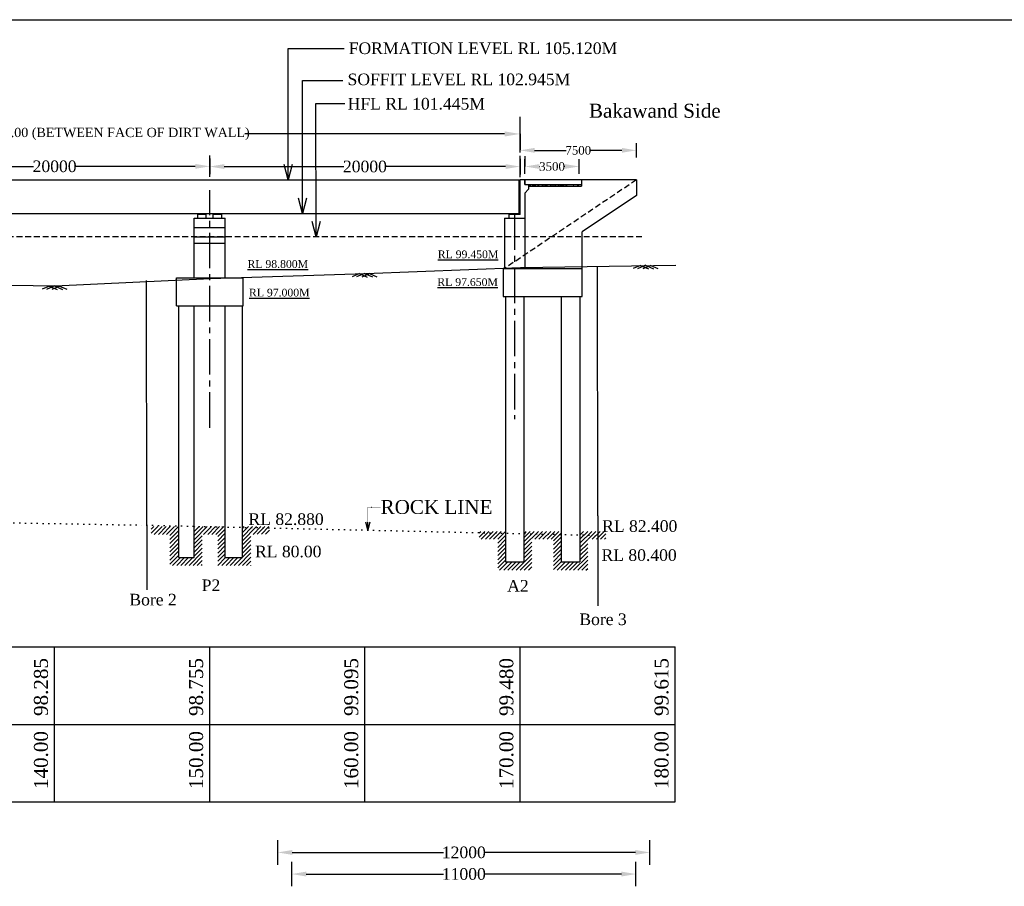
# Model space of a CAD drawing. Header units: millimetres. Extents: x -20950785 to 43207042, y -3207472 to 3168443.
# Tile 12 of 89: x 8031777 to 8095242, y -1112067 to -1056175. Entities that reach past the tile are written whole.
import ezdxf

# ---------------------------------------------------------------- set-up
doc = ezdxf.new("R2010")
doc.units = ezdxf.units.MM
doc.header["$LTSCALE"] = 60
doc.header["$MEASUREMENT"] = 0
for name, pattern in [('CENTER2', [28.575, 19.05, -3.175, 3.175, -3.175]), ('DOT2', [0.125, 0, -0.125]), ('HIDDEN', [0.375, 0.25, -0.125])]:
    doc.linetypes.add(name, pattern=pattern)
doc.styles.add('style1', font='txt.shx', dxfattribs={"height": 1})
doc.dimstyles.get("Standard").update_dxf_attribs({"dimtxt": 400, "dimasz": 215, "dimexe": 0.18, "dimexo": 0.0625, "dimgap": 0.09, "dimtad": 0, "dimtih": 1, "dimtoh": 1, "dimdec": 0, "dimzin": 4, "dimdsep": 46, "dimtxsty": 'Standard', "dimblk": 'OPEN90', "dimcen": 0, "dimadec": 0, "dimazin": 1, "dimtfac": 1, "dimtdec": 0, "dimtix": 1, "dimtofl": 0, "dimtmove": 0, "dimatfit": 3, "dimldrblk": 'OPEN30', "dimfxl": 1, "dimtolj": 1, "dimtzin": 0, "dimarcsym": 0})

# ---------------------------------------------------------------- blocks, each defined once
blk = doc.blocks.new('*D225')
at = {"color": 0, "linetype": 'Continuous', "lineweight": -2, "transparency": 16777216}
for p, q in [((8024028, -1065636), (8024028, -1065636)), ((8024963, -1065636), (8032675, -1065636)), ((8043093, -1065636), (8035381, -1065636)), ((8044028, -1065648), (8044028, -1065635))]:
    blk.add_line(p, q, dxfattribs=at)
for points in [[(8024963, -1065480), (8024963, -1065791), (8024028, -1065636)], [(8043093, -1065480), (8043093, -1065791), (8044028, -1065636)]]:
    blk.add_solid(points, dxfattribs=at)
at = {"layer": 'Defpoints', "color": 0, "linetype": 'Continuous', "lineweight": -2, "transparency": 16777216}
for p in [(8024028, -1065636), (8024028, -1065636), (8044028, -1065648)]:
    blk.add_point(p, dxfattribs=at)
at = {"color": 0, "linetype": 'Continuous', "transparency": 16777216, "insert": (8034028, -1065636), "char_height": 500, "attachment_point": 5}
blk.add_mtext('\\A1;{\\fTimes New Roman|b0|i0|c0|p18;\\H1.5x;20000}', dxfattribs=at)
blk = doc.blocks.new('*D226')
at = {"color": 0, "linetype": 'Continuous', "lineweight": -2, "transparency": 16777216}
for p, q in [((8044030, -1065648), (8044030, -1065648)), ((8044965, -1065648), (8052677, -1065648)), ((8063095, -1065648), (8055383, -1065648)), ((8064030, -1065660), (8064030, -1065648))]:
    blk.add_line(p, q, dxfattribs=at)
for points in [[(8044965, -1065492), (8044965, -1065804), (8044030, -1065648)], [(8063095, -1065492), (8063095, -1065804), (8064030, -1065648)]]:
    blk.add_solid(points, dxfattribs=at)
at = {"layer": 'Defpoints', "color": 0, "linetype": 'Continuous', "lineweight": -2, "transparency": 16777216}
for p in [(8044030, -1065648), (8044030, -1065648), (8064030, -1065660)]:
    blk.add_point(p, dxfattribs=at)
at = {"color": 0, "linetype": 'Continuous', "transparency": 16777216, "insert": (8054030, -1065648), "char_height": 500, "attachment_point": 5}
blk.add_mtext('\\A1;{\\fTimes New Roman|b0|i0|c0|p18;\\H1.5x;20000}', dxfattribs=at)
blk = doc.blocks.new('*D229')
at = {"color": 0, "linetype": 'Continuous', "lineweight": -2, "transparency": 16777216}
for p, q in [((8004030, -1063544), (8004030, -1063544)), ((8005030, -1063544), (8021766, -1063544)), ((8063030, -1063544), (8046294, -1063544)), ((8064030, -1063544), (8064030, -1063544))]:
    blk.add_line(p, q, dxfattribs=at)
for points in [[(8005030, -1063377), (8005030, -1063711), (8004030, -1063544)], [(8063030, -1063377), (8063030, -1063711), (8064030, -1063544)]]:
    blk.add_solid(points, dxfattribs=at)
at = {"layer": 'Defpoints', "color": 0, "linetype": 'Continuous', "lineweight": -2, "transparency": 16777216}
for p in [(8004030, -1063544), (8064030, -1063544), (8064030, -1063544)]:
    blk.add_point(p, dxfattribs=at)
at = {"color": 0, "linetype": 'Continuous', "transparency": 16777216, "insert": (8034030, -1063544), "char_height": 500, "attachment_point": 5}
blk.add_mtext('\\A1;{\\fTimes New Roman|b0|i0|c0|p18;\\H1.2x;LENGTH OF BRIDGE 60.00 (BETWEEN FACE OF DIRT WALL)}', dxfattribs=at)
blk = doc.blocks.new('*D221')
at = {"color": 0, "linetype": 'Continuous', "lineweight": -2, "transparency": 16777216}
for p, q in [((8064340, -1064973), (8064340, -1065644)), ((8065275, -1065644), (8065309, -1065644)), ((8066905, -1065644), (8066871, -1065644)), ((8067840, -1065643), (8067840, -1065643))]:
    blk.add_line(p, q, dxfattribs=at)
for points in [[(8065275, -1065488), (8065275, -1065799), (8064340, -1065644)], [(8066905, -1065488), (8066905, -1065799), (8067840, -1065644)]]:
    blk.add_solid(points, dxfattribs=at)
at = {"layer": 'Defpoints', "color": 0, "linetype": 'Continuous', "lineweight": -2, "transparency": 16777216}
for p in [(8064340, -1064973), (8064340, -1065644), (8067840, -1065644)]:
    blk.add_point(p, dxfattribs=at)
at = {"color": 0, "linetype": 'Continuous', "transparency": 16777216, "insert": (8066090, -1065644), "char_height": 500, "attachment_point": 5}
blk.add_mtext('\\A1;{\\fTimes New Roman|b0|i0|c0|p18;\\H1.1x;3500}', dxfattribs=at)
blk = doc.blocks.new('*D231')
at = {"color": 0, "linetype": 'Continuous', "lineweight": -2, "transparency": 16777216}
for p, q in [((8064030, -1064602), (8064030, -1064602)), ((8064965, -1064602), (8066997, -1064602)), ((8070595, -1064602), (8068563, -1064602)), ((8071530, -1064602), (8071530, -1064602))]:
    blk.add_line(p, q, dxfattribs=at)
for points in [[(8064965, -1064446), (8064965, -1064758), (8064030, -1064602)], [(8070595, -1064446), (8070595, -1064758), (8071530, -1064602)]]:
    blk.add_solid(points, dxfattribs=at)
at = {"layer": 'Defpoints', "color": 0, "linetype": 'Continuous', "lineweight": -2, "transparency": 16777216}
for p in [(8064030, -1064602), (8064030, -1064602), (8071530, -1064602)]:
    blk.add_point(p, dxfattribs=at)
at = {"color": 0, "linetype": 'Continuous', "transparency": 16777216, "insert": (8067780, -1064602), "char_height": 500, "attachment_point": 5}
blk.add_mtext('\\A1;{\\fTimes New Roman|b0|i0|c0|p18;\\H1.1x;7500}', dxfattribs=at)
blk = doc.blocks.new('*D243')
at = {"color": 0, "linetype": 'Continuous', "lineweight": -2, "transparency": 16777216}
for p, q in [((8049308, -1111277), (8049308, -1111276)), ((8050243, -1111277), (8059105, -1111277)), ((8070567, -1111277), (8061705, -1111277)), ((8071502, -1111277), (8071502, -1111276))]:
    blk.add_line(p, q, dxfattribs=at)
for points in [[(8050243, -1111121), (8050243, -1111432), (8049308, -1111277)], [(8070567, -1111121), (8070567, -1111432), (8071502, -1111277)]]:
    blk.add_solid(points, dxfattribs=at)
at = {"layer": 'Defpoints', "color": 0, "linetype": 'Continuous', "lineweight": -2, "transparency": 16777216}
for p in [(8049308, -1111277), (8071502, -1111277), (8071502, -1111277)]:
    blk.add_point(p, dxfattribs=at)
at = {"color": 0, "linetype": 'Continuous', "transparency": 16777216, "insert": (8060405, -1111277), "char_height": 500, "attachment_point": 5}
blk.add_mtext('\\A1;{\\fTimes New Roman|b0|i0|c0|p18;\\H1.5x;11000}', dxfattribs=at)
blk = doc.blocks.new('*D244')
at = {"color": 0, "linetype": 'Continuous', "lineweight": -2, "transparency": 16777216}
for p, q in [((8048409, -1109883), (8048409, -1109883)), ((8049344, -1109883), (8059105, -1109883)), ((8071467, -1109883), (8061705, -1109883)), ((8072402, -1109883), (8072402, -1109883))]:
    blk.add_line(p, q, dxfattribs=at)
for points in [[(8049344, -1109727), (8049344, -1110039), (8048409, -1109883)], [(8071467, -1109727), (8071467, -1110039), (8072402, -1109883)]]:
    blk.add_solid(points, dxfattribs=at)
at = {"layer": 'Defpoints', "color": 0, "linetype": 'Continuous', "lineweight": -2, "transparency": 16777216}
for p in [(8048409, -1109883), (8072402, -1109883), (8072402, -1109883)]:
    blk.add_point(p, dxfattribs=at)
at = {"color": 0, "linetype": 'Continuous', "transparency": 16777216, "insert": (8060405, -1109883), "char_height": 500, "attachment_point": 5}
blk.add_mtext('\\A1;{\\fTimes New Roman|b0|i0|c0|p18;\\H1.5x;12000}', dxfattribs=at)

msp = doc.modelspace()

# ---------------------------------------------------------------- hatches: boundary and pattern name
at = {"linetype": 'Continuous'}
h = msp.add_hatch(dxfattribs=at)
h.set_pattern_fill('AR-CONC', color=256, scale=50)
h.set_pattern_definition([(50, (6952329.05, -1782533.06), (358.63009, -31.37607), [37.5, -412.5]), (355, (6952329.05, -1782533.06), (-69.37567, 376.09607), [30, -330]), (100.451444, (6952358.94, -1782535.67), (289.25442, 344.72), [31.8701, -350.57106]), (46.1842, (6952329.05, -1782433.06), (533.62067, -82.75964), [56.25, -618.75]), (96.635635, (6952373.5, -1782439.96), (467.33097, 487.0593), [47.80517, -525.85688]), (351.184164, (6952329.05, -1782433.06), (467.33097, 487.0593), [45, -495]), (21, (6952379.05, -1782458.06), (298.453526, -201.309445), [37.5, -412.5]), (326, (6952379.05, -1782458.06), (121.65767, 362.57502), [30, -330]), (71.451445, (6952403.92, -1782474.83), (420.11119, 161.26558), [31.8701, -350.57106]), (37.5, (6952329.05, -1782533.06), (6.079928, 166.446927), [0, -326, 0, -335, 0, -331.25]), (7.5, (6952329.05, -1782533.06), (131.534769, 197.205856), [0, -191, 0, -318.5, 0, -126.25]), (327.5, (6952217.55, -1782533.06), (266.911218, -11.277436), [0, -125, 0, -390, 0, -517.5]), (317.5, (6952167.55, -1782533.06), (291.593085, 50.05249), [0, -162.5, 0, -259, 0, -367.5])])
h.paths.add_polyline_path([(8064580.1, -1066907.9), (8064580.1, -1066807.9), (8067840.1, -1066807.9), (8067840.1, -1066907.9)])
h = msp.add_hatch(color=256, dxfattribs=at)
h.dxf.hatch_style = 1
h.paths.add_polyline_path([(8043680.1, -1068682.8), (8043530.1, -1068682.8), (8043530.1, -1068721.8), (8043680.1, -1068721.8)])
h.paths.add_polyline_path([(8043530.1, -1068682.8), (8043380.1, -1068682.8), (8043380.1, -1068721.8), (8043530.1, -1068721.8)])
h = msp.add_hatch(color=256, dxfattribs=at)
h.dxf.hatch_style = 1
h.paths.add_polyline_path([(8044680.1, -1068682.8), (8044530.1, -1068682.8), (8044530.1, -1068721.8), (8044680.1, -1068721.8)])
h.paths.add_polyline_path([(8044530.1, -1068682.8), (8044380.1, -1068682.8), (8044380.1, -1068721.8), (8044530.1, -1068721.8)])
h = msp.add_hatch(color=256, dxfattribs=at)
h.dxf.hatch_style = 1
h.paths.add_polyline_path([(8063520.1, -1068682.9), (8063840.1, -1068682.9), (8063840.1, -1068734.9), (8063520.1, -1068734.9)])
h = msp.add_hatch(color=256, dxfattribs=at)
h.dxf.hatch_style = 1
h.paths.add_polyline_path([(8063520.1, -1068683), (8063840.1, -1068683), (8063840.1, -1068734.9), (8063520.1, -1068734.9)])
h = msp.add_hatch(dxfattribs=at)
h.set_pattern_fill('ANSI31', color=256, scale=1500)
h.set_pattern_definition([(45, (5613574.86, -520675.67), (-132.582521, 132.582521), [])])
edge = h.paths.add_edge_path()
edge.add_line((8041947.5, -1088868.4), (8040253.3, -1088868.4))
edge.add_line((8040253.3, -1088868.4), (8040253.3, -1089368.4))
edge.add_line((8040253.3, -1089368.4), (8041447.5, -1089368.4))
edge.add_line((8041447.5, -1089368.4), (8041447.5, -1091368.4))
edge.add_line((8041447.5, -1091368.4), (8043547.5, -1091368.4))
edge.add_line((8043547.5, -1091368.4), (8043547.5, -1089368.4))
edge.add_line((8043547.5, -1089368.4), (8044847.5, -1089368.4))
edge.add_line((8044547.5, -1089368.4), (8044547.5, -1091368.4))
edge.add_line((8044547.5, -1091368.4), (8046253.9, -1091368.4))
edge.add_line((8046253.9, -1091368.4), (8046253.9, -1088868.4))
edge.add_line((8046647.5, -1088868.4), (8046130.1, -1088868.4))
edge.add_line((8046130.1, -1088868.4), (8046130.1, -1090868.4))
edge.add_line((8046247.5, -1090868.4), (8045047.5, -1090868.4))
edge.add_line((8045030.1, -1090868.4), (8045030.1, -1088868.4))
edge.add_line((8045047.5, -1088868.4), (8043047.5, -1088868.4))
edge.add_line((8043047.5, -1088868.4), (8043047.5, -1090868.4))
edge.add_line((8042947.5, -1090868.4), (8042030.1, -1090868.4))
edge.add_line((8042030.1, -1090868.4), (8042030.1, -1088868.4))
edge = h.paths.add_edge_path()
edge.add_line((8047878.6, -1088869.2), (8046647.5, -1088868.4))
edge.add_line((8046253.9, -1088868.4), (8046253.9, -1091368.4))
edge.add_line((8046245.1, -1091368.4), (8046747.5, -1091368.4))
edge.add_line((8046680, -1091377.5), (8046680, -1089377.5))
edge.add_line((8046747.5, -1089368.4), (8047875.7, -1089354.6))
edge.add_line((8047875.7, -1089354.6), (8047875.7, -1088854.6))
h = msp.add_hatch(dxfattribs=at)
h.set_pattern_fill('ANSI31', color=256, scale=1500)
h.set_pattern_definition([(45, (5634914.72, -520982.82), (-132.582521, 132.582521), [])])
h.paths.add_polyline_path([(8063087.3, -1089175.6), (8061393.1, -1089175.6), (8061393.1, -1089675.6), (8062587.3, -1089675.6), (8062587.3, -1091675.6), (8064787.3, -1091675.6), (8064787.3, -1089675.6), (8066187.3, -1089675.6), (8066187.3, -1091675.6), (8067987.3, -1091675.6), (8067987.3, -1089175.6), (8067887.3, -1089175.6), (8067887.3, -1091175.6), (8066687.3, -1091175.6), (8066687.3, -1089175.6), (8064287.3, -1089175.6), (8064287.3, -1091175.6), (8063087.3, -1091175.6)])
h.paths.add_polyline_path([(8069562.9, -1089175.6), (8067987.3, -1089175.6), (8067987.3, -1091675.6), (8068387.3, -1091675.6), (8068387.3, -1089675.6), (8069562.9, -1089675.6)])

# ---------------------------------------------------------------- linework, layer by layer
for p, q in [((7967120, -1056175.2), (8138623.7, -1056175.2)), ((8064030.1, -1064654.1), (8064030.1, -1062448.6)), ((8064030.1, -1064732.2), (8064030.1, -1063373.7)), ((8064030.1, -1063543.9), (8064030.1, -1064560.4)), ((8071530.1, -1065072), (8071530.1, -1064132)), ((8044025.6, -1066302.9), (8044025.6, -1064944.4)), ((8044025.6, -1065127), (8044025.6, -1066143.5)), ((8044030.1, -1066314.7), (8044030.1, -1064956.2)), ((8064027.8, -1066315.1), (8064027.8, -1064956.6)), ((8064027.8, -1065139.1), (8064027.8, -1066155.6)), ((8064030.1, -1066314.7), (8064030.1, -1064956.2)), ((8064030.1, -1066327.2), (8064030.1, -1064968.7)), ((8064030.1, -1065138.9), (8064030.1, -1066155.4)), ((8064340.1, -1066113.6), (8064340.1, -1065173.6)), ((8067840.1, -1066113.6), (8067840.1, -1065173.6)), ((8024030.1, -1066507.9), (8044030.1, -1066507.9)), ((8044030.1, -1066507.9), (8064030.1, -1066507.9)), ((8044030.1, -1066507.9), (8044030.1, -1066507.9)), ((8063980.1, -1068582.9), (8063980.1, -1066507.9)), ((8063980.1, -1068682.9), (8063980.1, -1066508)), ((8064030.1, -1068632.9), (8064030.1, -1066507.9)), ((8064330.1, -1066507.9), (8064030.1, -1066507.9)), ((8064030.1, -1068732.9), (8064030.1, -1066508)), ((8064330.1, -1066508), (8064030.1, -1066508)), ((8064330.1, -1066807.9), (8064330.1, -1066507.9)), ((8064330.1, -1066808), (8064330.1, -1066508)), ((8064330.1, -1066807.9), (8067980.1, -1066807.9)), ((8064340.1, -1066507.9), (8064340.1, -1066807.9)), ((8071530.1, -1066507.9), (8064340.1, -1066507.9)), ((8064340.1, -1066508), (8064340.1, -1066808)), ((8064580.1, -1066807.9), (8064580.1, -1067107.9)), ((8064580.1, -1066808), (8064580.1, -1067108)), ((8067980.1, -1066507.9), (8067980.1, -1066907.9)), ((8071530.1, -1066507.9), (8071530.1, -1067507.9)), ((8064580.1, -1067107.9), (8064330.1, -1067357.9)), ((8064580.1, -1067108), (8064330.1, -1067358)), ((8064330.1, -1067358), (8064330.1, -1072222.7)), ((8064580.1, -1066907.9), (8067980.1, -1066907.9)), ((8071530.1, -1067507.9), (8068030.1, -1069861.1)), ((8024030.1, -1068682.9), (8044030.1, -1068682.9)), ((8043255.1, -1068982.9), (8043255.1, -1068721.8)), ((8043255.1, -1068721.8), (8043805.1, -1068721.8)), ((8043380.1, -1068721.8), (8043380.1, -1068682.8)), ((8043680.1, -1068721.8), (8043680.1, -1068682.8)), ((8043805.1, -1068982.9), (8043805.1, -1068721.8)), ((8044030.1, -1068682.9), (8063980.1, -1068682.9)), ((8044255.1, -1068982.9), (8044255.1, -1068721.8)), ((8044255.1, -1068721.8), (8044805.1, -1068721.8)), ((8044380.1, -1068721.8), (8044380.1, -1068682.8)), ((8044680.1, -1068721.8), (8044680.1, -1068682.8)), ((8044805.1, -1068982.9), (8044805.1, -1068721.8)), ((8064030.1, -1068732.9), (8063330.1, -1068732.9)), ((8063330.1, -1068982.9), (8063330.1, -1068732.9)), ((8063520.1, -1068682.9), (8063520.1, -1068734.9)), ((8063520.1, -1068682.9), (8063520.1, -1068734.9)), ((8063755.1, -1068734.9), (8063520.1, -1068734.9)), ((8063840.1, -1068734.9), (8063520.1, -1068734.9)), ((8063755.1, -1068734.9), (8063520.1, -1068734.9)), ((8063840.1, -1068734.9), (8063520.1, -1068734.9)), ((8063840.1, -1068682.9), (8063840.1, -1068734.9)), ((8063840.1, -1068682.9), (8063840.1, -1068734.9)), ((8064330.1, -1068514.9), (8064330.1, -1072177.7)), ((8043030.1, -1068982.9), (8045030.1, -1068982.9)), ((8043030.1, -1072827.8), (8043030.1, -1068982.9)), ((8045030.1, -1072827.8), (8045030.1, -1068982.9)), ((8063030.1, -1068982.9), (8064330.1, -1068982.9)), ((8063030.1, -1068982.9), (8063030.1, -1072186.2)), ((8063030.1, -1068982.9), (8063030.1, -1070906.9)), ((8043030.1, -1069582.9), (8045030.1, -1069582.9)), ((8063030.1, -1069538.9), (8063030.1, -1072222.7)), ((8063030.1, -1069906.9), (8063030.1, -1071652.9)), ((8068030.1, -1072222.7), (8068030.1, -1069861.1)), ((8043030.1, -1070182.9), (8045030.1, -1070182.9)), ((8043030.1, -1070582.9), (8045030.1, -1070582.9)), ((8053673, -1072550.9), (8053211.5, -1072754.7)), ((8054002.7, -1072537.5), (8053489.5, -1072764.1)), ((8053668.6, -1072548.9), (8054181.8, -1072775.5)), ((8054336.9, -1072548.9), (8053823.7, -1072775.5)), ((8054002.7, -1072537.5), (8054515.9, -1072764.1)), ((8054332.4, -1072550.9), (8054794, -1072754.7)), ((8062930.1, -1072222.7), (8062930.1, -1074022.7)), ((8062930.1, -1072222.7), (8068030.1, -1072222.7)), ((8068030.1, -1074022.7), (8068030.1, -1072222.7)), ((8069037.9, -1088169.4), (8069029.8, -1072083.4)), ((8071789.8, -1072029), (8071328.2, -1072232.8)), ((8072119.5, -1072015.7), (8071606.3, -1072242.3)), ((8071785.4, -1072027), (8072298.6, -1072253.6)), ((8072453.6, -1072027), (8071940.5, -1072253.6)), ((8072119.5, -1072015.7), (8072632.7, -1072242.3)), ((8072449.2, -1072029), (8072910.8, -1072232.8)), ((8039964.3, -1088776.3), (8039956.4, -1072992.6)), ((8041880.1, -1074627.8), (8041880.1, -1072827.8)), ((8041880.1, -1072827.8), (8046180.1, -1072827.8)), ((8046180.1, -1074627.8), (8046180.1, -1072827.8)), ((8033690.2, -1073358), (8033228.6, -1073561.8)), ((8034019.9, -1073344.7), (8033506.7, -1073571.2)), ((8033685.7, -1073356), (8034198.9, -1073582.6)), ((8034354, -1073356), (8033840.8, -1073582.6)), ((8034019.9, -1073344.7), (8034533, -1073571.2)), ((8034349.5, -1073358), (8034811.1, -1073561.8)), ((8062930.1, -1074022.7), (8068030.1, -1074022.7)), ((8063080.1, -1074022.7), (8063080.1, -1090140.5)), ((8064280.1, -1074022.7), (8064280.1, -1091135.4)), ((8066680.1, -1074022.7), (8066680.1, -1091135.4)), ((8067880.1, -1074022.7), (8067880.1, -1091135.4)), ((8041880.1, -1074627.8), (8046180.1, -1074627.8)), ((8042030.1, -1090867.4), (8042030.1, -1074627.8)), ((8043030.1, -1090867.4), (8043030.1, -1074627.8)), ((8045030.1, -1090867.4), (8045030.1, -1074627.8)), ((8046130.1, -1090867.4), (8046130.1, -1074627.8)), ((8069037.9, -1088169.4), (8069037.9, -1093975.3)), ((8039964.3, -1088776.3), (8039964.3, -1092947)), ((8063080.1, -1089135.4), (8063080.1, -1091135.4)), ((8042030.1, -1090867.4), (8043030.1, -1090867.4)), ((8045030.1, -1090867.4), (8046130.1, -1090867.4)), ((8063080.1, -1091135.4), (8064280.1, -1091135.4)), ((8066680.1, -1091135.4), (8067880.1, -1091135.4)), ((7982389.1, -1096628), (8074030.1, -1096628)), ((8034030.1, -1106628), (8034030.1, -1096628)), ((8044030.1, -1106628), (8044030.1, -1096628)), ((8054030.1, -1106628), (8054030.1, -1096628)), ((8064030.1, -1106628), (8064030.1, -1096628)), ((8074030.1, -1106628), (8074030.1, -1096628)), ((7982389.1, -1101628), (8074030.1, -1101628)), ((7982389.1, -1106628), (8074030.1, -1106628)), ((8048408.8, -1110674.2), (8048408.8, -1109092.4)), ((8072401.5, -1110674.2), (8072401.5, -1109092.4)), ((8049308.5, -1112067.5), (8049308.5, -1110485.7)), ((8071501.8, -1112067.5), (8071501.8, -1110485.7))]:
    msp.add_line(p, q, dxfattribs=at)
at = {"linetype": 'HIDDEN', "ltscale": 25}
for p, q in [((8071530.1, -1066507.9), (8063030.1, -1072222.7)), ((8071885, -1070183), (7996519, -1070183))]:
    msp.add_line(p, q, dxfattribs=at)
at = {"linetype": 'CENTER2', "ltscale": 2}
for p, q in [((8044030.1, -1082493.9), (8044030.1, -1067163.9)), ((8063680.1, -1068734.9), (8063680.1, -1081937.9))]:
    msp.add_line(p, q, dxfattribs=at)
at = {"linetype": 'Continuous'}
msp.add_lwpolyline([(7992296.5, -1069534), (7994030.1, -1069638), (8004065.2, -1071835.4), (8014065.2, -1072725.4), (8024065.2, -1073180.4), (8034065.2, -1073345.4), (8044065.2, -1072875.4), (8054065.2, -1072535.4), (8064065.2, -1072150.4), (8074065.2, -1072015.4)], dxfattribs=at)
at = {"linetype": 'DOT2', "ltscale": 50}
msp.add_lwpolyline([(8004030.1, -1088138), (8039964.3, -1088776.3), (8069037.9, -1089428)], dxfattribs=at)

# ---------------------------------------------------------------- texts
at = {"linetype": 'Continuous', "char_height": 750}
for s, insert, attachment_point in [('{\\fTimes New Roman|b0|i0|c0|p18;FORMATION LEVEL RL 105.120M}', (8052984.5, -1058025.9), 4), ('{\\fTimes New Roman|b0|i0|c0|p18;SOFFIT LEVEL RL 102.945M}', (8052912.1, -1060033.5), 4), ('{\\fTimes New Roman|b0|i0|c0|p18;HFL RL 101.445M}', (8052921.1, -1061604.4), 4), ('{\\fTimes New Roman|b0|i0|c0|p18; RL 82.880}', (8046242.9, -1088012.6), 1), ('{\\fTimes New Roman|b0|i0|c0|p18; RL 82.400}', (8069037.9, -1088458.8), 1), ('{\\fTimes New Roman|b0|i0|c0|p18;RL 80.00}', (8046948.4, -1090099.4), 1), ('{\\fTimes New Roman|b0|i0|c0|p18;RL 80.400}', (8069280, -1090331.6), 1), ('{\\fTimes New Roman|b0|i0|c0|p18;P2}', (8043509, -1092278.1), 1), ('{\\fTimes New Roman|b0|i0|c0|p18;A2}', (8063199.9, -1092309.5), 1), ('{\\fTimes New Roman|b0|i0|c0|p18;Bore 2}', (8038848.6, -1093203.4), 1), ('{\\fTimes New Roman|b0|i0|c0|p18;Bore 3}', (8067851.3, -1094469.9), 1)]:
    msp.add_mtext(s, dxfattribs=dict(at, insert=insert, attachment_point=attachment_point))
at = {"linetype": 'Continuous', "insert": (8068467.4, -1061597), "char_height": 900, "attachment_point": 1, "style": 'style1'}
msp.add_mtext('{\\fTimes New Roman|b0|i0|c0|p18;Bakawand Side   }', dxfattribs=at)
at = {"linetype": 'Continuous', "char_height": 1000, "width": 11580.841, "attachment_point": 1}
for s, insert in [('{\\fTimes New Roman|b0|i0|c0|p18; \\H0.5x;\\LRL 99.450M}', (8058348.1, -1071058.1)), ('{\\fTimes New Roman|b0|i0|c0|p18; \\H0.5x;\\LRL 98.800M}', (8046085.7, -1071683.9)), ('{\\fTimes New Roman|b0|i0|c0|p18; \\H0.5x;\\LRL 97.650M}', (8058319.9, -1072847.8)), ('{\\fTimes New Roman|b0|i0|c0|p18; \\H0.5x;\\LRL 97.000M}', (8046180.1, -1073527.8))]:
    msp.add_mtext(s, dxfattribs=dict(at, insert=insert))
at = {"linetype": 'DOT2', "lineweight": -2, "ltscale": 2, "insert": (8055037.5, -1087609), "char_height": 900, "attachment_point": 4}
msp.add_mtext('{\\fTimes New Roman|b0|i0|c0|p18;ROCK LINE}', dxfattribs=at)
at = {"linetype": 'Continuous', "char_height": 900, "attachment_point": 1, "rotation": 90}
for s, insert in [('{\\fTimes New Roman|b0|i0|c0|p18;98.285}', (8032696.9, -1101082.7)), ('{\\fTimes New Roman|b0|i0|c0|p18;98.755}', (8042696.9, -1101082.7)), ('{\\fTimes New Roman|b0|i0|c0|p18;99.095}', (8052696.9, -1101082.7)), ('{\\fTimes New Roman|b0|i0|c0|p18;99.480}', (8062696.9, -1101082.7)), ('{\\fTimes New Roman|b0|i0|c0|p18;99.615}', (8072696.9, -1101082.7)), ('{\\fTimes New Roman|b0|i0|c0|p18;140.00}', (8032696.9, -1105793.2)), ('{\\fTimes New Roman|b0|i0|c0|p18;150.00}', (8042696.9, -1105793.2)), ('{\\fTimes New Roman|b0|i0|c0|p18;160.00}', (8052696.9, -1105793.2)), ('{\\fTimes New Roman|b0|i0|c0|p18;170.00}', (8062696.9, -1105793.2)), ('{\\fTimes New Roman|b0|i0|c0|p18;180.00}', (8072696.9, -1105793.2))]:
    msp.add_mtext(s, dxfattribs=dict(at, insert=insert))

# ---------------------------------------------------------------- dimensions: what is measured, and where the dimension line sits
at = {"linetype": 'Continuous'}
for base, p1, p2, text, override, picture, middle in [((8064030.1, -1063543.9), (8004030.1, -1063543.9), (8064030.1, -1063543.9), '{\\fTimes New Roman|b0|i0|c0|p18;\\H1.2x;LENGTH OF BRIDGE 60.00 (BETWEEN FACE OF DIRT WALL)}', {"dimtxt": 500, "dimasz": 1000, "dimfxl": 300}, '*D229', (8034030.1, -1063543.9)), ((8072401.5, -1109883.3), (8048408.8, -1109883.3), (8072401.5, -1109883.3), '{\\fTimes New Roman|b0|i0|c0|p18;\\H1.5x;12000}', {"dimtxt": 500, "dimasz": 935, "dimfxl": 300}, '*D244', (8060405.1, -1109883.3)), ((8071501.8, -1111276.6), (8049308.5, -1111276.6), (8071501.8, -1111276.6), '{\\fTimes New Roman|b0|i0|c0|p18;\\H1.5x;11000}', {"dimtxt": 500, "dimasz": 935, "dimfxl": 300}, '*D243', (8060405.1, -1111276.6))]:
    dim = msp.add_linear_dim(base=base, p1=p1, p2=p2, text=text, dimstyle='Standard', override=override, dxfattribs=at)
    dim.commit()
    dim.dimension.update_dxf_attribs({"geometry": picture, "text_midpoint": middle})
for base, p1, p2, text, picture, middle in [((8064030.1, -1064602), (8071530.1, -1064602), (8064030.1, -1064602), '{\\fTimes New Roman|b0|i0|c0|p18;\\H1.1x;7500}', '*D231', (8067780.1, -1064602)), ((8024027.8, -1065635.6), (8044027.8, -1065648.1), (8024027.8, -1065635.6), '{\\fTimes New Roman|b0|i0|c0|p18;\\H1.5x;20000}', '*D225', (8034027.8, -1065635.6)), ((8044030.1, -1065647.7), (8064030.1, -1065660.2), (8044030.1, -1065647.7), '{\\fTimes New Roman|b0|i0|c0|p18;\\H1.5x;20000}', '*D226', (8054030.1, -1065647.7)), ((8064340.1, -1065643.6), (8067840.1, -1065643.6), (8064340.1, -1064972.6), '{\\fTimes New Roman|b0|i0|c0|p18;\\H1.1x;3500}', '*D221', (8066090.1, -1065643.6))]:
    dim = msp.add_linear_dim(base=base, p1=p1, p2=p2, angle=180, text=text, dimstyle='Standard', override={"dimtxt": 500, "dimasz": 935, "dimfxl": 300}, dxfattribs=at)
    dim.commit()
    dim.dimension.update_dxf_attribs({"geometry": picture, "text_midpoint": middle})

# ---------------------------------------------------------------- leaders
at = {"linetype": 'Continuous', "annotation_type": 0, "has_hookline": 1, "hookline_direction": 0}
for points, text_width in [([(8049084.3, -1066507.9), (8049084.3, -1058036.8), (8052682.7, -1058036.8)], 16877.4), ([(8050008.1, -1068682.9), (8050008.1, -1060088.8), (8052600.8, -1060088.8)], 13935.3), ([(8050885.7, -1070182.7), (8050868.2, -1061585.8), (8052743.9, -1061585.8)], 8602.6)]:
    msp.add_leader(points, dimstyle='Standard', override={"dimtxt": 500, "dimasz": 1000, "dimfxl": 300}, dxfattribs=dict(at, text_width=text_width))
at = {"linetype": 'DOT2', "lineweight": -2, "ltscale": 2, "annotation_type": 0, "has_hookline": 1, "hookline_direction": 0, "text_width": 6996.9}
msp.add_leader([(8054216.1, -1089080.2), (8054216.1, -1087609), (8055037.4, -1087609)], dimstyle='Standard', override={"dimtxt": 500, "dimasz": 500, "dimfxl": 300}, dxfattribs=at)

doc.saveas('drawing.dxf')
